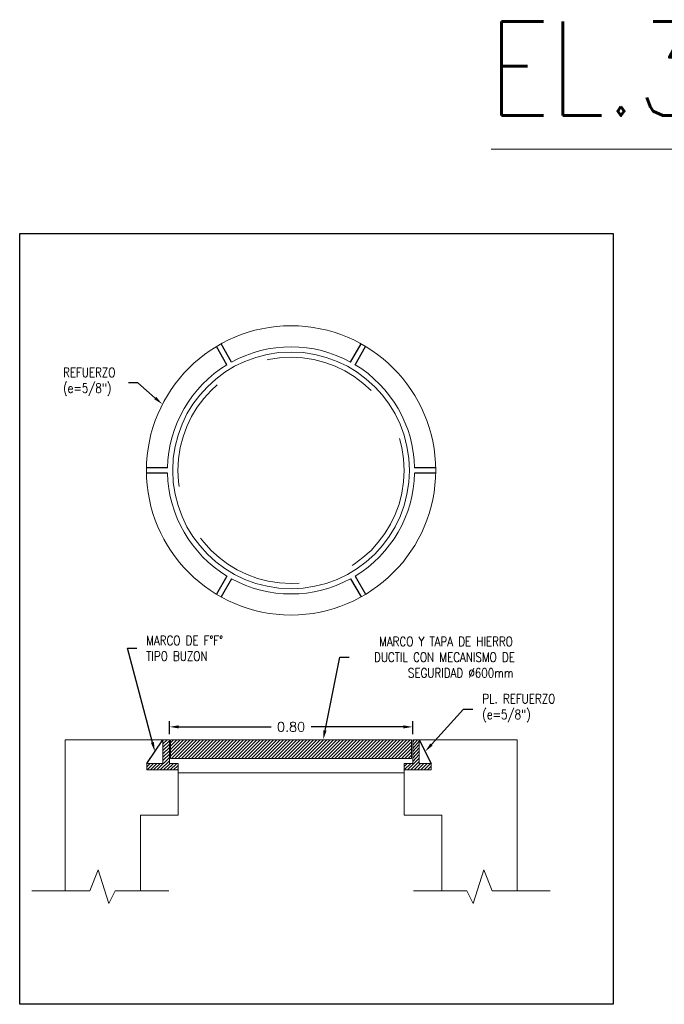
# Model space of a CAD drawing. Header units: metres. Extents: x 724738 to 725866, y 9150075 to 9151285.
# Tile 10 of 16: x 725853.58 to 725855.3, y 9150085.21 to 9150087.82. Entities that reach past the tile are written whole.
import ezdxf
from ezdxf import colors
from ezdxf.entities.mleader import LeaderData, LeaderLine
from ezdxf.enums import TextEntityAlignment as Align
from ezdxf.math import Vec2, Vec3

# ---------------------------------------------------------------- set-up
doc = ezdxf.new("R2010")
doc.units = ezdxf.units.M
doc.linetypes.add('DASHED2', pattern=[0.375, 0.25, -0.125])
for name, color, linetype, lineweight in [('ACHURADO .09 - MVCS', 8, 'Continuous', 9), ('COTAS .13- MVCS', 1, 'Continuous', 13), ('MUROS .20 - MVCS', 2, 'Continuous', 20), ('TAPA .13 - MVCS', 245, 'Continuous', 13), ('Textos', 7, 'Continuous', 20), ('TEXTURAS .05 - MVCS', 251, 'Continuous', 5), ('TUBERIA DE DESAGUE .30 - MVCS', 34, 'Continuous', 30)]:
    doc.layers.add(name, color=color, linetype=linetype, lineweight=lineweight)
doc.layers.add('Layer1 (.05)', color=8, linetype='Continuous')
doc.styles.add('AIR-Simplex.(0.80)', font='simplex.shx', dxfattribs={"width": 0.8})
doc.styles.add('SIMPLEX', font='simplex.shx')
doc.dimstyles.new('ART -20 a3', dxfattribs={"dimscale": 0.01, "dimtxt": 2.5, "dimasz": 2.5, "dimexe": 1.5, "dimexo": 1.5, "dimgap": 1.5, "dimtad": 0, "dimtih": 1, "dimtoh": 1, "dimzin": 1, "dimdsep": 46, "dimtxsty": 'SIMPLEX', "dimcen": 1.5, "dimdle": 1.5, "dimclrd": 7, "dimclre": 7, "dimclrt": 7, "dimadec": 0, "dimazin": 0, "dimtfac": 1, "dimtofl": 0, "dimtmove": 2, "dimatfit": 3, "dimfxl": 1.5, "dimtolj": 1, "dimtzin": 1, "dimarcsym": 0})

# ---------------------------------------------------------------- blocks, each defined once
blk = doc.blocks.new('*D484')
at = {"layer": 'COTAS .13- MVCS', "color": 7, "lineweight": -2, "transparency": 16777216}
for p, q in [((0.3974230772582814, -1.328614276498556), (0.3974230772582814, -1.294558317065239)), ((1.043279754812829, -1.328614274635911), (1.043279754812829, -1.294558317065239)), ((0.4224230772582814, -1.309558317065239), (0.6672561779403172, -1.309558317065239)), ((1.018279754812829, -1.309558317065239), (0.7734466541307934, -1.309558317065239))]:
    blk.add_line(p, q, dxfattribs=at)
at = {"layer": 'COTAS .13- MVCS', "color": 7, "transparency": 16777216}
for points in [[(0.4224230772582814, -1.305391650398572), (0.4224230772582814, -1.313724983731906), (0.3974230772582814, -1.309558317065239)], [(1.018279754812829, -1.305391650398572), (1.018279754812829, -1.313724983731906), (1.043279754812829, -1.309558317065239)]]:
    blk.add_solid(points, dxfattribs=at)
at = {"layer": 'Defpoints', "color": 0, "transparency": 16777216}
for p in [(1.043279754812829, -1.309558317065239), (0.3974230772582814, -1.343614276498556), (1.043279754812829, -1.343614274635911)]:
    blk.add_point(p, dxfattribs=at)
at = {"layer": 'COTAS .13- MVCS', "color": 7, "transparency": 16777216, "insert": (0.7203514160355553, -1.309558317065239), "char_height": 0.025, "attachment_point": 5, "style": 'SIMPLEX'}
blk.add_mtext('\\A1;0.80', dxfattribs=at)
blk = doc.blocks.new('*U487')
at = {"layer": 'Textos'}
h = blk.add_hatch(color=1, dxfattribs=at)
h.paths.add_polyline_path([(-2.000000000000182, 2), (-1.818989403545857e-13, 2), (0, 0)])
h.paths.add_polyline_path([(-1.818989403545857e-13, 2), (1.999999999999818, 2), (0, 0)])
at = {"layer": 'Textos', "color": 1}
for p, q in [((-3.410605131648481e-13, 4.99778804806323), (-18.0176774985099, 4.99778804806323)), ((-3.410605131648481e-13, 4.99778804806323), (0, 0)), ((1.999999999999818, 2), (-2.000000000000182, 2)), ((-2.000000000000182, 2), (0, 0)), ((2.5, 0), (-2.5, 0))]:
    blk.add_line(p, q, dxfattribs=at)
at = {"layer": 'Textos', "color": 8}
blk.add_line((0, 0), (1.999999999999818, 2), dxfattribs=at)
at = {"layer": 'Textos', "style": 'SIMPLEX', "width": 0.8}
blk.add_attdef('NIVEL-3', text='', height=2.5, dxfattribs=at).set_placement((-18.08322355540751, 7.139758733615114), align=Align.MIDDLE_LEFT)
blk = doc.blocks.new('A$C932c8957')
at = {"layer": 'ACHURADO .09 - MVCS'}
h = blk.add_hatch(dxfattribs=at)
h.set_pattern_fill('ANSI31', color=256, scale=0.05, style=0)
h.set_pattern_definition([(45, (283170.8961407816, 8643430.473346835), (-0.004419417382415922, 0.004419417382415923), [])])
h.paths.add_polyline_path([(0.3974230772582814, -1.343614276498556), (0.3803514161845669, -1.343614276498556), (0.3803514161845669, -1.406542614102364), (0.3371768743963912, -1.406542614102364), (0.3371768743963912, -1.423614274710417), (0.3803514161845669, -1.423614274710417), (0.4203514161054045, -1.423614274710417), (0.4203514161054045, -1.406542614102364), (0.3974230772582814, -1.406542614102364)])
h = blk.add_hatch(dxfattribs=at)
h.set_pattern_fill('ANSI31', color=256, scale=0.05, style=0)
h.set_pattern_definition([(45, (-66.00673933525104, -341.0966295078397), (-0.004419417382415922, 0.004419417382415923), [])])
h.paths.add_polyline_path([(0.400351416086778, -1.343614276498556), (1.040351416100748, -1.343614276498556), (1.040351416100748, -1.393614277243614), (0.400351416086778, -1.393614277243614)])
h = blk.add_hatch(dxfattribs=at)
h.set_pattern_fill('ANSI31', color=256, scale=0.05, style=0)
h.set_pattern_definition([(45, (11.56746571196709, -336.2856231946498), (-0.004419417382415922, 0.004419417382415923), [])])
h.paths.add_polyline_path([(1.043279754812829, -1.406542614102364), (1.020351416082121, -1.406542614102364), (1.020351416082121, -1.423614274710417), (1.060351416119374, -1.423614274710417), (1.092445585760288, -1.423614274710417), (1.092445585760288, -1.406542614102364), (1.060351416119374, -1.406542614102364), (1.060351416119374, -1.343614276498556), (1.043279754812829, -1.343614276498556)])
blk.add_lwpolyline([(1.020351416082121, -1.431524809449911), (0.4203514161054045, -1.431524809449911)], dxfattribs=at)
at = {"layer": 'Defpoints', "linetype": 'Continuous'}
blk.add_lwpolyline([(0, 0), (1.575530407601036, 0), (1.575530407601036, -2.046045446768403), (0, -2.046045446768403)], close=True, dxfattribs=at)
at = {"layer": 'Layer1 (.05)', "color": 1}
for p, q in [((0.5502819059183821, -0.3480569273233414), (0.5223512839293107, -0.2996796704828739)), ((0.5623738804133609, -0.3410756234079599), (0.5344432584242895, -0.2926983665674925)), ((0.878328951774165, -0.3410756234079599), (0.9062595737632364, -0.2926983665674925)), ((0.8904209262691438, -0.3480569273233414), (0.9183515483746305, -0.2996796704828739)), ((0.3923043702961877, -0.621682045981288), (0.3363796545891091, -0.621682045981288)), ((1.104323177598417, -0.621682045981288), (1.048398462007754, -0.621682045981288)), ((0.3923043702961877, -0.635644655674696), (0.3363796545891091, -0.635644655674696)), ((1.104323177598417, -0.635644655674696), (1.048398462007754, -0.635644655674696)), ((0.5502819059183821, -0.9092697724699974), (0.5223512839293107, -0.9576470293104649)), ((0.8904209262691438, -0.9092697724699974), (0.9183515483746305, -0.9576470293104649)), ((0.5623738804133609, -0.916251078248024), (0.5344432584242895, -0.9646283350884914)), ((0.878328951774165, -0.916251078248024), (0.9062595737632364, -0.9646283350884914))]:
    blk.add_line(p, q, dxfattribs=at)
at = {"layer": 'Layer1 (.05)', "ltscale": 0.01}
for points in [[(0.3371768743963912, -1.406542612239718), (0.3803514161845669, -1.343614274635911)], [(1.060351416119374, -1.343614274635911), (1.092445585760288, -1.406542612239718)]]:
    blk.add_lwpolyline(points, dxfattribs=at)
at = {"layer": 'MUROS .20 - MVCS'}
for p, q in [((0.3974230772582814, -1.343614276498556), (0.3803514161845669, -1.343614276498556)), ((0.3974230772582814, -1.406542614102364), (0.3974230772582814, -1.343614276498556)), ((1.043279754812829, -1.343614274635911), (1.043279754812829, -1.406542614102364)), ((1.060351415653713, -1.343614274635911), (1.043279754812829, -1.343614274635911)), ((0.3371768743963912, -1.406542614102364), (0.3371768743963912, -1.423614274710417)), ((0.4203514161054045, -1.406542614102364), (0.3974230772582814, -1.406542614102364)), ((0.4203514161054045, -1.423614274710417), (0.4203514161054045, -1.406542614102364)), ((1.020351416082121, -1.406542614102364), (1.020351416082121, -1.423614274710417)), ((1.043279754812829, -1.406542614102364), (1.020351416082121, -1.406542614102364)), ((0.4203514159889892, -1.49361427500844), (0.4203514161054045, -1.423614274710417))]:
    blk.add_line(p, q, dxfattribs=at)
for points in [[(0.1203514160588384, -1.745241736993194), (0.1203514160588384, -1.343614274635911), (0.3974230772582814, -1.343614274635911), (0.3974230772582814, -1.406542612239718), (0.4203514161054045, -1.406542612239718), (0.4203514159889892, -1.543614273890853), (0.3203514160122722, -1.543614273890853), (0.3203514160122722, -1.745241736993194)], [(0.3803514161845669, -1.343614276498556), (0.3803514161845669, -1.406542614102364), (0.3371768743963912, -1.406542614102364)], [(1.320351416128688, -1.745241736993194), (1.320351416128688, -1.343614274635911), (1.043279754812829, -1.343614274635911), (1.043279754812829, -1.406542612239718), (1.020351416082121, -1.406542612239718), (1.020351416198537, -1.543614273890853), (1.120351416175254, -1.543614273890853), (1.120351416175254, -1.745241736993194)], [(1.020351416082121, -1.49361427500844), (1.020351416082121, -1.423614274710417), (1.092445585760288, -1.423614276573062), (1.092445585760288, -1.406542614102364), (1.060351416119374, -1.406542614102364), (1.060351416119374, -1.343614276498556)], [(0.4203514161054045, -1.423614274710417), (0.3803514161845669, -1.423614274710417), (0.3371768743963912, -1.423614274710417)], [(1.060351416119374, -1.423614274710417), (1.092445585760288, -1.423614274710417)]]:
    blk.add_lwpolyline(points, dxfattribs=at)
blk.add_lwpolyline([(0.400351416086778, -1.343614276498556), (1.040351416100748, -1.343614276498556), (1.040351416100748, -1.393614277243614), (0.400351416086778, -1.393614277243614)], close=True, dxfattribs=at)
at = {"layer": 'TAPA .13 - MVCS', "color": 1}
for radius in [0.38397176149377, 0.3141587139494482]:
    blk.add_circle((0.7203514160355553, -0.6286633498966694), radius, dxfattribs=at)
at = {"layer": 'TAPA .13 - MVCS', "color": 1, "linetype": 'DASHED2', "ltscale": 1.2}
blk.add_circle((0.7203514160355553, -0.6286633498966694), 0.3001961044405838, dxfattribs=at)
at = {"layer": 'TAPA .13 - MVCS', "color": 1}
for start, end in [(61.21915119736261, 118.7808488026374), (121.2191511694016, 178.7808489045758), (1.219151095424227, 58.78084883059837), (181.2191510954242, 238.7808488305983), (301.2191511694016, 358.7808489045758), (241.2191511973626, 298.7808488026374)]:
    blk.add_arc((0.7203514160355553, -0.6286633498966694), 0.3281213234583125, start, end, dxfattribs=at)
at = {"layer": 'TEXTURAS .05 - MVCS'}
for points in [[(0.3956252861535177, -1.745241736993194), (0.2534027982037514, -1.745241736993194), (0.2366164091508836, -1.778762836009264), (0.2086391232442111, -1.689373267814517), (0.1862573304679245, -1.745241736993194), (0.03233112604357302, -1.745241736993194)], [(1.045077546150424, -1.745241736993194), (1.187300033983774, -1.745241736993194), (1.204086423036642, -1.778762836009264), (1.232063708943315, -1.689373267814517), (1.254445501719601, -1.745241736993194), (1.408371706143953, -1.745241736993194)]]:
    blk.add_lwpolyline(points, dxfattribs=at)
at = {"layer": 'COTAS .13- MVCS'}
dim = blk.add_linear_dim(base=(1.043279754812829, -1.309558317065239), p1=(0.3974230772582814, -1.343614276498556), p2=(1.043279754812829, -1.343614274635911), text='0.80', dimstyle='ART -20 a3', dxfattribs=at)
dim.commit()
dim.dimension.update_dxf_attribs({"geometry": '*D484', "text_midpoint": (0.7203514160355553, -1.309558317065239)})
at = {"layer": 'Layer1 (.05)'}
ml = blk.add_multileader_mtext('Standard', dxfattribs=at)
ml.set_content('\\A1;REFUERZO\\P(e=5/8")', color=7, style='AIR-Simplex.(0.80)')
ml.set_leader_properties(color=1, linetype='ByLayer', lineweight=-1)
ml.build(insert=Vec2(0, 0))
ml.multileader.update_dxf_attribs({"text_left_attachment_type": 2, "text_right_attachment_type": 2, "dogleg_length": 0.025, "arrow_head_size": 0.025})
ctx = ml.context
ctx.base_point, ctx.char_height, ctx.arrow_head_size, ctx.landing_gap_size, ctx.plane_origin = Vec3(0.09016955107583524, -0.3959887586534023), 0.025, 0.025, 0.025, Vec3(-2.602163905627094, -1.260293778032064)
ctx.left_attachment, ctx.right_attachment = 2, 2
notes = []
notes.append((ctx, [(1, (1, 1, 0), (0.3137409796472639, -0.3959887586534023), (-1, 0), 0.025, [(0, [(0.378796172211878, -0.4532372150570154)], 0, [])])]))
ctx.mtext.insert, ctx.mtext.flow_direction = Vec3(0.1151695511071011, -0.3561078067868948), 5
ml = blk.add_multileader_mtext('Standard', dxfattribs=at)
ml.set_content('\\A1;MARCO DE F°F°\\PTIPO BUZON', color=7, style='AIR-Simplex.(0.80)')
ml.set_leader_properties(color=1, linetype='ByLayer', lineweight=-1)
ml.build(insert=Vec2(0, 0))
ml.multileader.update_dxf_attribs({"text_left_attachment_type": 2, "text_right_attachment_type": 2, "dogleg_length": 0.025, "arrow_head_size": 0.025})
ctx = ml.context
ctx.base_point, ctx.char_height, ctx.arrow_head_size, ctx.landing_gap_size, ctx.plane_origin = Vec3(0.3108410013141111, -1.100984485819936), 0.025, 0.025, 0.025, Vec3(-2.383175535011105, -1.860195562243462)
ctx.left_attachment, ctx.right_attachment = 2, 2
notes.append((ctx, [(0, (1, 1, 0), (0.2858410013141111, -1.100984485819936), (1, 0), 0.025, [(0, [(0.3587641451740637, -1.375078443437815)], 0, [])])]))
ctx.mtext.insert, ctx.mtext.flow_direction = Vec3(0.3358410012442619, -1.067651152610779), 5
ml = blk.add_multileader_mtext('Standard', dxfattribs=at)
ml.set_content('\\pxi2.18453;MARCO Y TAPA DE HIERRO \\P\\pi1.6488;DUCTIL CON MECANISMO DE \\P\\pi5.25;SEGURIDAD ∅600mm', color=7, style='AIR-Simplex.(0.80)')
ml.set_leader_properties(color=1, linetype='ByLayer', lineweight=-1)
ml.build(insert=Vec2(0, 0))
ml.multileader.update_dxf_attribs({"text_left_attachment_type": 2, "text_right_attachment_type": 2, "dogleg_length": 0.025, "arrow_head_size": 0.025})
ctx = ml.context
ctx.base_point, ctx.char_height, ctx.arrow_head_size, ctx.landing_gap_size, ctx.plane_origin = Vec3(0.8745319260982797, -1.124726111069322), 0.025, 0.025, 0.025, Vec3(1.32781011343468, -1.693850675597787)
ctx.left_attachment, ctx.right_attachment = 2, 2
notes.append((ctx, [(0, (1, 1, 0), (0.8495319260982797, -1.124726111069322), (1, 0), 0.025, [(0, [(0.8056231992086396, -1.343614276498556)], 0, [])])]))
ctx.mtext.insert, ctx.mtext.flow_direction = Vec3(0.8995319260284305, -1.07055944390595), 5
ml = blk.add_multileader_mtext('Standard', dxfattribs=at)
ml.set_content('\\A1;PL. REFUERZO\\P(e=5/8")', color=7, style='AIR-Simplex.(0.80)')
ml.set_leader_properties(color=1, linetype='ByLayer', lineweight=-1)
ml.build(insert=Vec2(0, 0))
ml.multileader.update_dxf_attribs({"text_left_attachment_type": 2, "text_right_attachment_type": 2, "dogleg_length": 0.025, "arrow_head_size": 0.025})
ctx = ml.context
ctx.base_point, ctx.char_height, ctx.arrow_head_size, ctx.landing_gap_size, ctx.plane_origin = Vec3(1.203024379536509, -1.262246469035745), 0.025, 0.025, 0.025, Vec3(-1.290374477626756, -2.115806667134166)
ctx.left_attachment, ctx.right_attachment = 2, 2
notes.append((ctx, [(0, (1, 1, 0), (1.17802437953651, -1.262246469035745), (1, 0), 0.025, [(0, [(1.076398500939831, -1.375078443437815)], 0, [])])]))
ctx.mtext.insert, ctx.mtext.flow_direction = Vec3(1.22802437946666, -1.222365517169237), 5
for ctx, leaders in notes:
    for number, flags, end, landing, length, lines in leaders:
        leader = LeaderData()
        leader.index, (leader.has_last_leader_line, leader.has_dogleg_vector, leader.attachment_direction) = number, flags
        leader.last_leader_point, leader.dogleg_vector, leader.dogleg_length = Vec3(end), Vec3(landing), length
        for number, points, colour, breaks in lines:
            line = LeaderLine()
            line.index, line.vertices, line.color, line.breaks = number, Vec3.list(points), colors.encode_raw_color(colour), breaks
            leader.lines.append(line)
        ctx.leaders.append(leader)

msp = doc.modelspace()

# ---------------------------------------------------------------- block references
at = {"layer": 'Textos', "xscale": 0.1, "yscale": 0.1, "zscale": 0.1}
msp.add_blockref('*U487', (725856.637287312, 9150086.9772956), dxfattribs=at).add_auto_attribs({'NIVEL-3': 'EL.329.55'})
at = {"layer": 'TUBERIA DE DESAGUE .30 - MVCS'}
msp.add_blockref('A$C932c8957', (725853.584206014, 9150087.252965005), dxfattribs=at)

doc.saveas('drawing.dxf')
